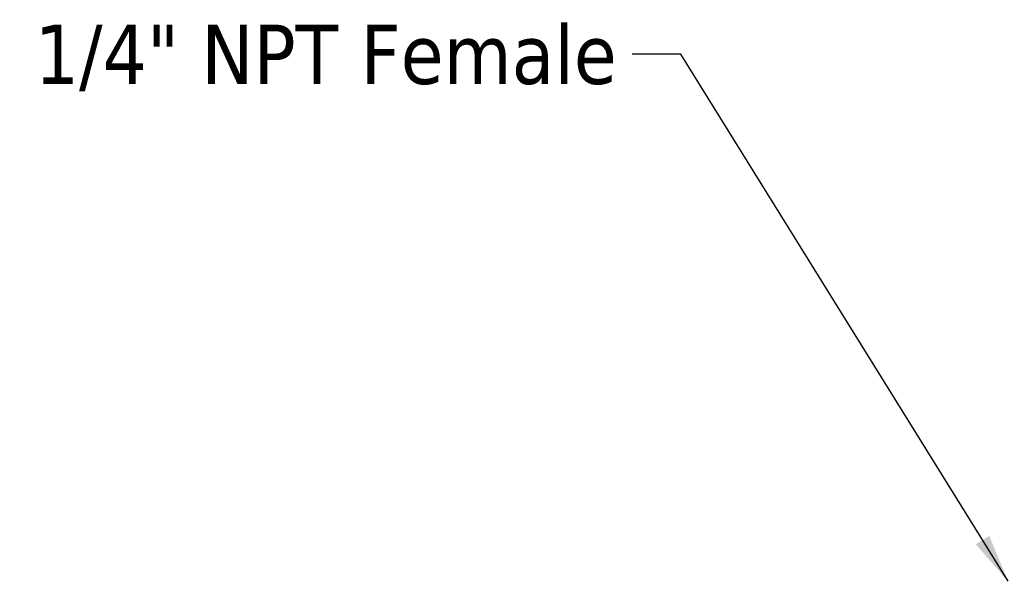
# Model space of a CAD drawing. Header units: inches. Extents: x 1 to 199, y 4 to 126.
# Tile 27 of 54: x 79.82 to 91.57, y 39.87 to 46.56. Entities that reach past the tile are written whole.
import ezdxf

# ---------------------------------------------------------------- set-up
doc = ezdxf.new("R2010")
doc.units = ezdxf.units.IN
doc.header["$LTSCALE"] = 5.882353
doc.header["$MEASUREMENT"] = 0
doc.layers.add('Symbol (ANSI)', color=7, linetype='Continuous', lineweight=25)
doc.styles.add('Note Text (ANSI)', font='tahoma.ttf')
doc.dimstyles.new('Default (ANSI)$7', dxfattribs={"dimscale": 5.882353, "dimtxt": 0.12, "dimasz": 0.098425, "dimexe": 0.125, "dimexo": 0.0625, "dimgap": 0.031496, "dimtad": 0, "dimtih": 1, "dimtoh": 1, "dimrnd": 1e-08, "dimzin": 4, "dimdsep": 46, "dimtxsty": 'Note Text (ANSI)', "dimcen": 0.09, "dimdle": 0.393701, "dimclrd": 256, "dimclre": 256, "dimclrt": 256, "dimadec": 0, "dimazin": 1, "dimtfac": 1, "dimtofl": 0, "dimtmove": 0, "dimatfit": 3, "dimfxl": 1, "dimtolj": 1, "dimtzin": 4, "dimlwd": -1, "dimlwe": -1, "dimarcsym": 0})

msp = doc.modelspace()

# ---------------------------------------------------------------- texts
at = {"layer": 'Symbol (ANSI)', "insert": (86.945, 46.503), "char_height": 0.70588, "width": 7.2516, "attachment_point": 3, "style": 'Note Text (ANSI)'}
msp.add_mtext('\\fTahoma|b0|i0;1/4" NPT Female', dxfattribs=at)

# ---------------------------------------------------------------- leaders
at = {"layer": 'Symbol (ANSI)', "annotation_type": 0, "has_hookline": 1, "hookline_direction": 1, "text_width": 7.12}
msp.add_leader([(91.612, 39.87), (87.709, 46.151), (87.13, 46.151)], dimstyle='Default (ANSI)$7', override={"dimtad": 0}, dxfattribs=at)

doc.saveas('drawing.dxf')
